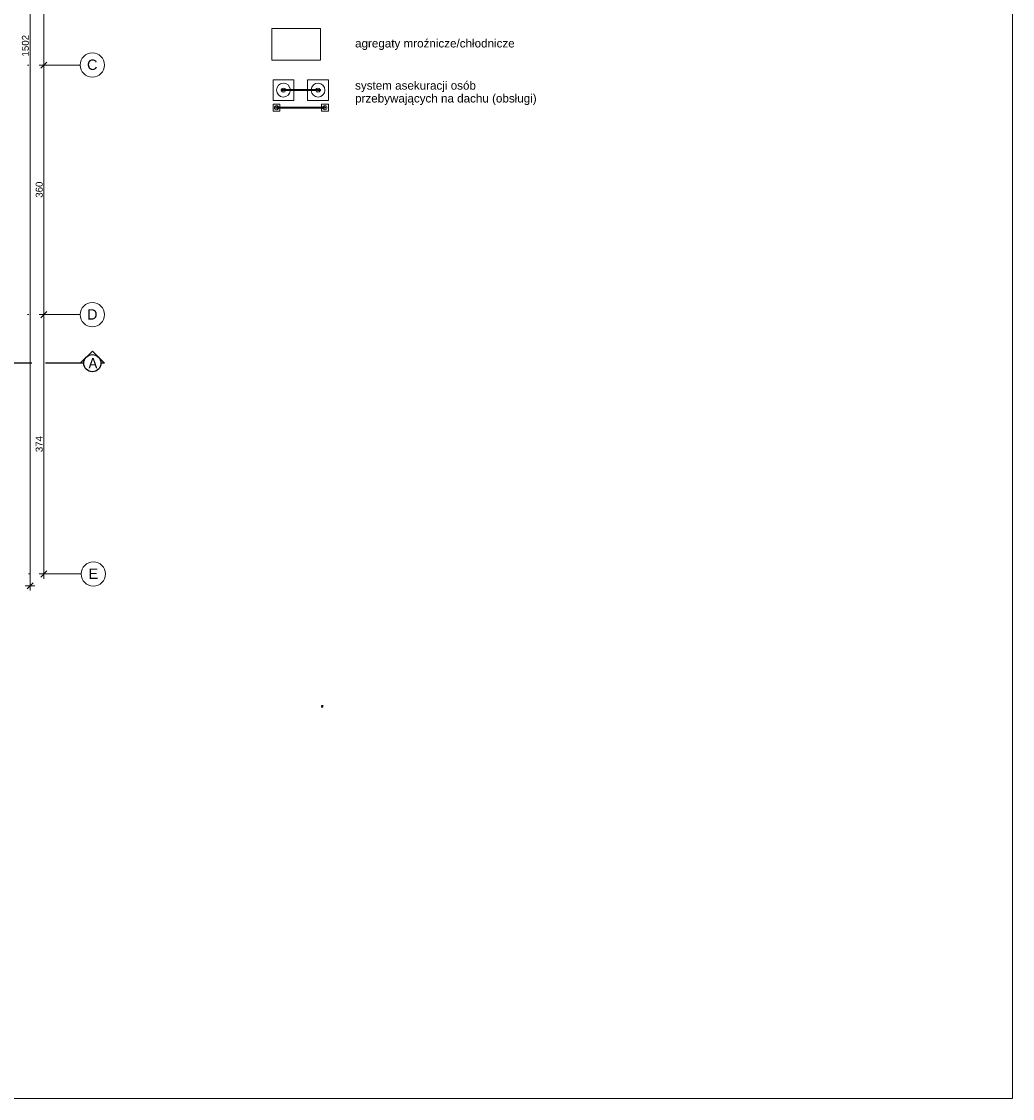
# Model space of a CAD drawing. Header units: millimetres. Extents: x 2015591 to 2056676, y -1574705 to -1544755.
# Tile 10 of 11: x 2042388 to 2056676, y -1574705 to -1559173. Entities that reach past the tile are written whole.
import ezdxf

# ---------------------------------------------------------------- set-up
doc = ezdxf.new("R2010")
doc.units = ezdxf.units.MM
doc.header["$MEASUREMENT"] = 0
doc.linetypes.add('OSIE', pattern=[1000, 500, -250, 0, -250])
doc.linetypes.add('Przerywana DŁUGA', pattern=[700, 500, -200])
for name, color, linetype, lineweight in [('2D - Ogólne_Nr_pióra__7', 7, 'Continuous', 0), ('a___widokowa_0.25_Nr_pióra__16', 1, 'Continuous', 5), ('a___wymiary_Nr_pióra__46', 7, 'Continuous', 5), ('Defpoints_Nr_pióra__46', 7, 'Continuous', 5), ('PRZEKROJE DACH_Nr_pióra__5', 7, 'Continuous', 25)]:
    doc.layers.add(name, color=color, linetype=linetype, lineweight=lineweight)
for name, color, linetype, lineweight, true_color in [('a___widokowa_0.25_Nr_pióra__77', 7, 'Continuous', 5, 0x0099cb), ('Linie PT_Nr_pióra__3', 7, 'Continuous', 18, 0x008200), ('OSIE_Nr_pióra__2', 7, 'Continuous', 15, 0x0322fc)]:
    doc.layers.add(name, color=color, linetype=linetype, lineweight=lineweight, true_color=true_color)
doc.layers.add('PRZEKROJE DACH', color=7, linetype='Continuous')
doc.styles.add('GENERATED_STYLE_1', font='txt')
doc.styles.add('GENERATED_STYLE_2', font='txt')

# ---------------------------------------------------------------- blocks, each defined once
blk = doc.blocks.new('Płaszczyzna odcinająca_2', base_point=(2043409, -1564101))
at = {"layer": 'PRZEKROJE DACH_Nr_pióra__5', "linetype": 'Continuous'}
for p, q in [((2043234, -1564101), (2043409, -1563926)), ((2043409, -1563926), (2043584, -1564101)), ((2043285, -1564101), (2043234, -1564101)), ((2043584, -1564101), (2043533, -1564101))]:
    blk.add_line(p, q, dxfattribs=at)
at = {"layer": 'PRZEKROJE DACH_Nr_pióra__5', "linetype": 'Przerywana DŁUGA'}
blk.add_line((2043234, -1564101), (2021457, -1564101), dxfattribs=at)
at = {"layer": 'PRZEKROJE DACH_Nr_pióra__5', "linetype": 'Continuous'}
blk.add_circle((2043409, -1564101), 124, dxfattribs=at)
at = {"layer": 'PRZEKROJE DACH_Nr_pióra__5', "insert": (2043481, -1564176), "char_height": 150, "attachment_point": 9, "style": 'GENERATED_STYLE_2'}
blk.add_mtext('\\A1;{\\fLucida Console|b0|i0|c238|p53;A}', dxfattribs=at)

msp = doc.modelspace()

# ---------------------------------------------------------------- linework, layer by layer
at = {"layer": 'a___widokowa_0.25_Nr_pióra__16', "linetype": 'Continuous', "flags": 128}
msp.add_lwpolyline([(2046716.3, -1569035), (2046716.3, -1569045), (2046731.3, -1569045), (2046731.3, -1569035)], dxfattribs=at)
msp.add_lwpolyline([(2046713.8, -1569045), (2046733.8, -1569045), (2046733.8, -1569060), (2046713.8, -1569060)], close=True, dxfattribs=at)
at = {"layer": 'a___widokowa_0.25_Nr_pióra__77', "linetype": 'Continuous'}
for p, q in [((2045997.1, -1559732.4), (2045997.1, -1559272.4)), ((2045997.1, -1559272.4), (2046697.1, -1559272.4)), ((2046697.1, -1559272.4), (2046697.1, -1559732.4)), ((2046697.1, -1559732.4), (2045997.1, -1559732.4))]:
    msp.add_line(p, q, dxfattribs=at)
at = {"layer": 'a___widokowa_0.25_Nr_pióra__77', "linetype": 'Continuous', "flags": 128}
for points in [[(2046014.6, -1560312.5), (2046014.6, -1560012.5), (2046314.6, -1560012.5), (2046314.6, -1560312.5)], [(2046812.1, -1560312.5), (2046812.1, -1560012.5), (2046512.1, -1560012.5), (2046512.1, -1560312.5)], [(2046144.6, -1560172.5), (2046144.6, -1560152.5), (2046129.6, -1560152.5), (2046129.6, -1560172.5)], [(2046154.6, -1560172.5), (2046154.6, -1560152.5), (2046174.6, -1560152.5), (2046174.6, -1560172.5)], [(2046672.1, -1560172.5), (2046672.1, -1560152.5), (2046652.1, -1560152.5), (2046652.1, -1560172.5)], [(2046682.1, -1560172.5), (2046682.1, -1560152.5), (2046697.1, -1560152.5), (2046697.1, -1560172.5)], [(2046114.6, -1560465.2), (2046114.6, -1560365.2), (2046014.6, -1560365.2), (2046014.6, -1560465.2)], [(2046074.1, -1560424.7), (2046074.1, -1560405.7), (2046055.1, -1560405.7), (2046055.1, -1560424.7)], [(2046712.1, -1560465.2), (2046712.1, -1560365.2), (2046812.1, -1560365.2), (2046812.1, -1560465.2)], [(2046752.6, -1560424.7), (2046752.6, -1560405.7), (2046771.6, -1560405.7), (2046771.6, -1560424.7)]]:
    msp.add_lwpolyline(points, close=True, dxfattribs=at)
for points in [[(2046154.6, -1560170), (2046144.6, -1560170), (2046144.6, -1560155), (2046154.6, -1560155)], [(2046652.1, -1560155), (2046174.6, -1560155), (2046174.6, -1560170), (2046652.1, -1560170)], [(2046672.1, -1560170), (2046682.1, -1560170), (2046682.1, -1560155), (2046672.1, -1560155)], [(2046074.1, -1560407.7), (2046752.6, -1560407.7)], [(2046752.6, -1560422.7), (2046074.1, -1560422.7)]]:
    msp.add_lwpolyline(points, dxfattribs=at)
at = {"layer": 'a___widokowa_0.25_Nr_pióra__77', "linetype": 'Continuous'}
for centre in [(2046064.6, -1560415.2), (2046762.1, -1560415.2)]:
    msp.add_circle(centre, 30, dxfattribs=at)
for centre, radius, start, end in [((2046164.6, -1560162.5), 100, 4.31557, 355.71312), ((2046164.6, -1560162.5), 30, 14.52676, 160.4782), ((2046164.6, -1560162.5), 30, 199.42065, 345.57173), ((2046662.1, -1560162.5), 100, 184.28688, 175.68443), ((2046662.1, -1560162.5), 30, 194.42827, 340.57935), ((2046662.1, -1560162.5), 30, 19.5218, 165.47324)]:
    msp.add_arc(centre, radius, start, end, dxfattribs=at)
at = {"layer": 'a___wymiary_Nr_pióra__46', "linetype": 'Continuous'}
for p, q in [((2042512.1, -1567260.9), (2042512.1, -1552340.9)), ((2042711.1, -1556250.9), (2042711.1, -1559750.9)), ((2042641.4, -1559800.9), (2042780.7, -1559800.9)), ((2042780.7, -1559800.9), (2042641.4, -1559800.9)), ((2042711.1, -1559870.6), (2042711.1, -1559731.3)), ((2042711.1, -1559731.3), (2042711.1, -1559870.6)), ((2042711.1, -1559850.9), (2042711.1, -1563350.9)), ((2042641.4, -1563400.9), (2042780.7, -1563400.9)), ((2042780.7, -1563400.9), (2042641.4, -1563400.9)), ((2042711.1, -1563470.6), (2042711.1, -1563331.3)), ((2042711.1, -1563331.3), (2042711.1, -1563470.6)), ((2042711.1, -1563450.9), (2042711.1, -1567090.9)), ((2042641.4, -1567140.9), (2042780.7, -1567140.9)), ((2042711.1, -1567210.6), (2042711.1, -1567071.3)), ((2042442.4, -1567310.9), (2042581.8, -1567310.9)), ((2042512.1, -1567380.6), (2042512.1, -1567241.3))]:
    msp.add_line(p, q, dxfattribs=at)
at = {"layer": 'a___wymiary_Nr_pióra__46', "linetype": 'Continuous', "flags": 128}
for points in [[(2042667.3, -1559844.7), (2042754.9, -1559757.1)], [(2042754.9, -1559757.1), (2042667.3, -1559844.7)], [(2042667.3, -1563444.7), (2042754.9, -1563357.1)], [(2042754.9, -1563357.1), (2042667.3, -1563444.7)], [(2042667.3, -1567184.7), (2042754.9, -1567097.1)], [(2042468.3, -1567354.7), (2042555.9, -1567267.1)]]:
    msp.add_lwpolyline(points, dxfattribs=at)
at = {"layer": 'Defpoints_Nr_pióra__46', "linetype": 'Continuous'}
for p, q in [((2042711.1, -1559800.9), (2042710.6, -1559800.9)), ((2042711.1, -1563400.9), (2042710.6, -1563400.9)), ((2042711.1, -1567140.9), (2042710.6, -1567140.9))]:
    msp.add_line(p, q, dxfattribs=at)
at = {"layer": 'Linie PT_Nr_pióra__3', "linetype": 'Continuous', "flags": 128}
msp.add_lwpolyline([(2015591, -1544755.4), (2056676.1, -1544755.4), (2056676.1, -1574705.4), (2015591, -1574705.4)], close=True, dxfattribs=at)
at = {"layer": 'OSIE_Nr_pióra__2', "linetype": 'OSIE'}
for p, q in [((2043234, -1559800.9), (2021472.4, -1559800.9)), ((2043234, -1563400.9), (2021472.4, -1563400.9)), ((2043249, -1567140.9), (2021472.4, -1567140.9))]:
    msp.add_line(p, q, dxfattribs=at)
at = {"layer": 'OSIE_Nr_pióra__2', "linetype": 'Continuous'}
for centre in [(2043409, -1559800.9), (2043409, -1563400.9), (2043424, -1567140.9)]:
    msp.add_circle(centre, 175, dxfattribs=at)

# ---------------------------------------------------------------- block references
at = {"layer": 'PRZEKROJE DACH'}
msp.add_blockref('Płaszczyzna odcinająca_2', (2043409, -1564100.9), dxfattribs=at)

# ---------------------------------------------------------------- texts
at = {"layer": '2D - Ogólne_Nr_pióra__7', "linetype": 'Continuous', "insert": (2047197.3, -1559583.5), "char_height": 120, "attachment_point": 7, "style": 'GENERATED_STYLE_1'}
msp.add_mtext('\\A1;{\\fArial|b0|i0|c238|p38;agregaty mroźnicze/chłodnicze}', dxfattribs=at)
at = {"layer": '2D - Ogólne_Nr_pióra__7', "linetype": 'Continuous', "insert": (2047197.3, -1560377.4), "char_height": 120, "width": 2633.03, "attachment_point": 7, "line_spacing_factor": 0.928202, "style": 'GENERATED_STYLE_1'}
msp.add_mtext('\\A1;{\\fArial|b0|i0|c238|p38;system asekuracji osób przebywających na dachu (obsługi)}', dxfattribs=at)
at = {"layer": 'a___wymiary_Nr_pióra__46', "linetype": 'Continuous', "char_height": 100, "attachment_point": 7, "rotation": 90, "style": 'GENERATED_STYLE_1'}
for s, insert in [('\\A1;{\\fArial|b0|i0|c238|p38;1502}', (2042494.4, -1559677.5)), ('\\A1;{\\fArial|b0|i0|c238|p38;360}', (2042693.4, -1561714.8)), ('\\A1;{\\fArial|b0|i0|c238|p38;374}', (2042693.4, -1565384.8))]:
    msp.add_mtext(s, dxfattribs=dict(at, insert=insert))
at = {"layer": 'OSIE_Nr_pióra__2', "linetype": 'Continuous', "char_height": 150, "attachment_point": 6, "style": 'GENERATED_STYLE_1'}
for s, insert in [('\\A1;{\\fArial|b0|i0|c238|p38;C}', (2043483.1, -1559797.3)), ('\\A1;{\\fArial|b0|i0|c238|p38;D}', (2043483.1, -1563397.4)), ('\\A1;{\\fArial|b0|i0|c238|p38;E}', (2043492.6, -1567137.4))]:
    msp.add_mtext(s, dxfattribs=dict(at, insert=insert))

doc.saveas('drawing.dxf')
